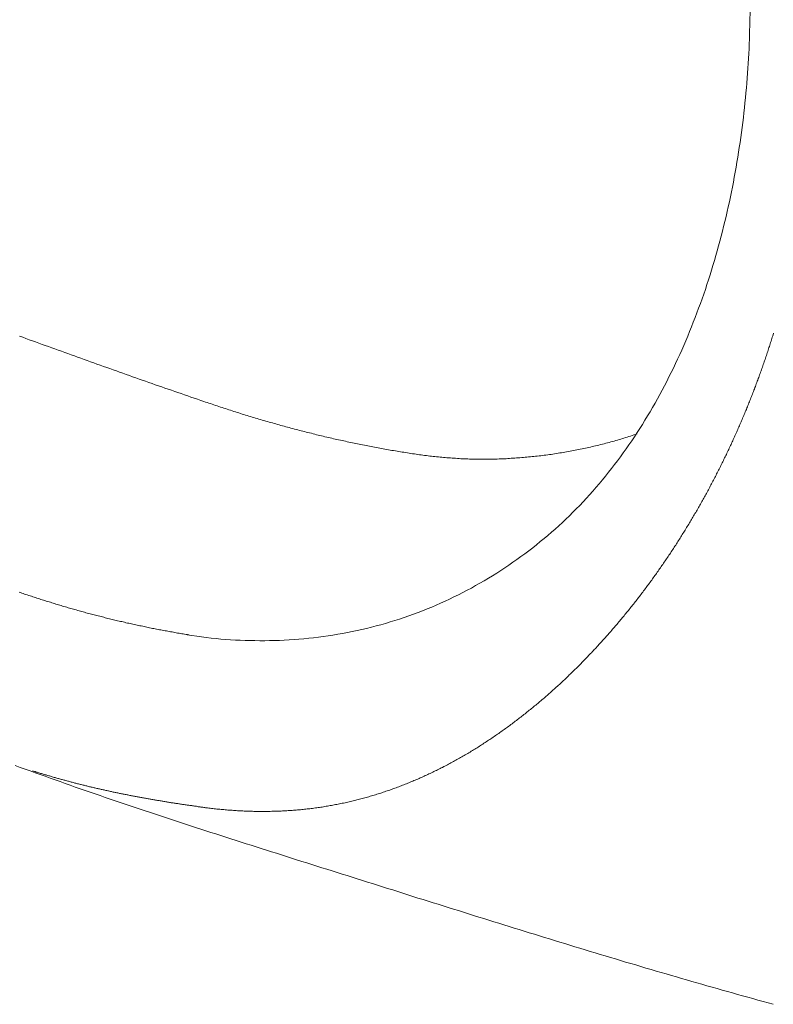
# Model space of a CAD drawing. Header units: millimetres. Extents: x -2274 to 12297, y -16157 to 26321.
# Tile 118 of 256: x -55 to -48, y -3953 to -3945. Entities that reach past the tile are written whole.
import ezdxf

# ---------------------------------------------------------------- set-up
doc = ezdxf.new("R2010")
doc.units = ezdxf.units.MM

msp = doc.modelspace()

# ---------------------------------------------------------------- linework, layer by layer
at = {"color": 253, "linetype": 'ByBlock', "lineweight": 13}
msp.add_lwpolyline([(-48.2492, -3938.0004, -0.00723), (-48.3469, -3944.761)], format="xyb", dxfattribs=at)
at = {"color": 253, "lineweight": 13}
for points in [[(-53.2934, -3950.046, 0), (-53.2513, -3950.053, 0), (-53.209, -3950.059, 0), (-53.1667, -3950.064, 0), (-53.1242, -3950.07, 0), (-53.0817, -3950.074, 0), (-53.0391, -3950.079, 0), (-52.9965, -3950.083, 0), (-52.9537, -3950.086, 0), (-52.911, -3950.089, 0), (-52.8681, -3950.092, 0), (-52.8253, -3950.094, 0), (-52.7823, -3950.095, 0), (-52.7394, -3950.097, 0), (-52.6964, -3950.097, 0), (-52.6534, -3950.098, 0), (-52.6104, -3950.098, 0), (-52.5674, -3950.097, 0), (-52.5244, -3950.096, 0), (-52.4814, -3950.095, 0), (-52.4384, -3950.093, 0), (-52.3954, -3950.09, 0), (-52.3524, -3950.088, 0), (-52.3094, -3950.084, 0), (-52.2665, -3950.081, 0), (-52.2237, -3950.076, 0), (-52.1808, -3950.072, 0), (-52.1381, -3950.067, 0), (-52.0953, -3950.061, 0), (-52.0527, -3950.055, 0), (-52.0101, -3950.048, 0), (-51.9676, -3950.041, 0), (-51.9252, -3950.034, 0), (-51.8828, -3950.026, 0), (-51.8406, -3950.018, 0), (-51.7984, -3950.009, 0), (-51.7564, -3949.999, 0), (-51.7144, -3949.989, 0), (-51.6726, -3949.979, 0), (-51.6309, -3949.968, 0), (-51.5894, -3949.957, 0), (-51.5479, -3949.945, 0), (-51.5067, -3949.933, 0), (-51.4655, -3949.92, 0), (-51.4245, -3949.907, 0), (-51.3837, -3949.893, 0), (-51.343, -3949.879, 0), (-51.3025, -3949.865, 0), (-51.2622, -3949.85, 0), (-51.222, -3949.834, 0), (-51.182, -3949.818, 0), (-51.1422, -3949.802, 0), (-51.1026, -3949.785, 0), (-51.0632, -3949.767, 0), (-51.024, -3949.75, 0), (-50.985, -3949.731, 0), (-50.9461, -3949.713, 0), (-50.9075, -3949.694, 0), (-50.8691, -3949.674, 0), (-50.831, -3949.654, 0), (-50.793, -3949.634, 0), (-50.7553, -3949.613, 0), (-50.7178, -3949.592, 0), (-50.6806, -3949.57, 0), (-50.6436, -3949.548, 0), (-50.6068, -3949.526, 0), (-50.5703, -3949.503, 0), (-50.5341, -3949.48, 0), (-50.4981, -3949.456, 0), (-50.4624, -3949.432, 0), (-50.4269, -3949.408, 0), (-50.3918, -3949.383, 0), (-50.3569, -3949.358, 0), (-50.3222, -3949.332, 0), (-50.2879, -3949.306, 0), (-50.2539, -3949.28, 0), (-50.2202, -3949.253, 0), (-50.1867, -3949.226, 0), (-50.1536, -3949.199, 0), (-50.1208, -3949.171, 0), (-50.0883, -3949.143, 0), (-50.0561, -3949.115, 0), (-50.0243, -3949.086, 0), (-49.9927, -3949.057, 0), (-49.9615, -3949.028, 0), (-49.9307, -3948.998, 0), (-49.9002, -3948.968, 0), (-49.87, -3948.937, 0), (-49.8401, -3948.907, 0), (-49.8106, -3948.876, 0), (-49.7815, -3948.844, 0), (-49.7526, -3948.813, 0), (-49.7241, -3948.781, 0), (-49.6959, -3948.748, 0), (-49.668, -3948.716, 0), (-49.6405, -3948.683, 0), (-49.6133, -3948.65, 0), (-49.5864, -3948.616, 0), (-49.5598, -3948.582, 0), (-49.5336, -3948.548, 0), (-49.5077, -3948.514, 0), (-49.4821, -3948.48, 0), (-49.4568, -3948.445, 0), (-49.4318, -3948.41, 0), (-49.4072, -3948.374, 0), (-49.3828, -3948.339, 0), (-49.3588, -3948.303, 0), (-49.3351, -3948.267, 0), (-49.3117, -3948.23, 0), (-49.2886, -3948.194, 0), (-49.2659, -3948.157, 0), (-49.2434, -3948.12, 0), (-49.2212, -3948.083, 0), (-49.1994, -3948.045, 0), (-49.1778, -3948.008, 0), (-49.1566, -3947.97, 0), (-49.1357, -3947.932, 0), (-49.115, -3947.893, 0), (-49.0947, -3947.855, 0), (-49.0747, -3947.816, 0), (-49.0549, -3947.777, 0), (-49.0355, -3947.738, 0), (-49.0163, -3947.699, 0), (-48.9975, -3947.659, 0), (-48.9789, -3947.619, 0), (-48.9607, -3947.58, 0), (-48.9427, -3947.54, 0), (-48.925, -3947.499, 0), (-48.9076, -3947.459, 0), (-48.8905, -3947.419, 0), (-48.8737, -3947.378, 0), (-48.8572, -3947.337, 0), (-48.8409, -3947.296, 0), (-48.825, -3947.255, 0), (-48.8093, -3947.214, 0), (-48.7939, -3947.172, 0), (-48.7788, -3947.131, 0), (-48.7639, -3947.089, 0), (-48.7494, -3947.048, 0), (-48.7351, -3947.006, 0), (-48.7211, -3946.964, 0), (-48.7073, -3946.922, 0), (-48.6939, -3946.879, 0), (-48.6807, -3946.837, 0), (-48.6678, -3946.795, 0), (-48.6551, -3946.752, 0), (-48.6428, -3946.709, 0), (-48.6307, -3946.667, 0), (-48.6188, -3946.624, 0), (-48.6072, -3946.581, 0), (-48.5959, -3946.538, 0), (-48.5849, -3946.495, 0), (-48.5741, -3946.452, 0), (-48.5636, -3946.409, 0), (-48.5533, -3946.366, 0), (-48.5433, -3946.322, 0), (-48.5335, -3946.279, 0), (-48.5241, -3946.236, 0), (-48.5148, -3946.192, 0), (-48.5058, -3946.149, 0), (-48.4971, -3946.106, 0), (-48.4886, -3946.062, 0), (-48.4804, -3946.018, 0), (-48.4724, -3945.975, 0), (-48.4647, -3945.931, 0), (-48.4572, -3945.888, 0), (-48.45, -3945.844, 0), (-48.443, -3945.8, 0), (-48.4363, -3945.757, 0), (-48.4298, -3945.713, 0), (-48.4235, -3945.67, 0), (-48.4175, -3945.626, 0), (-48.4117, -3945.582, 0), (-48.4062, -3945.539, 0), (-48.4009, -3945.495, 0), (-48.3958, -3945.452, 0), (-48.391, -3945.408, 0), (-48.3864, -3945.365, 0), (-48.382, -3945.321, 0), (-48.3779, -3945.278, 0), (-48.374, -3945.234, 0), (-48.3703, -3945.191, 0), (-48.3669, -3945.148, 0), (-48.3637, -3945.104, 0), (-48.3607, -3945.061, 0), (-48.3579, -3945.018, 0), (-48.3554, -3944.975, 0), (-48.3531, -3944.932, 0), (-48.351, -3944.889, 0), (-48.3491, -3944.846, 0), (-48.3475, -3944.804, 0), (-48.346, -3944.761, 0)], [(-54.7676, -3947.418, 0), (-54.7392, -3947.428, 0), (-54.7109, -3947.438, 0), (-54.6825, -3947.449, 0), (-54.6541, -3947.459, 0), (-54.6257, -3947.469, 0), (-54.5973, -3947.479, 0), (-54.5689, -3947.49, 0), (-54.5405, -3947.5, 0), (-54.5121, -3947.51, 0), (-54.4837, -3947.521, 0), (-54.4553, -3947.531, 0), (-54.4269, -3947.541, 0), (-54.3985, -3947.551, 0), (-54.3701, -3947.562, 0), (-54.3417, -3947.572, 0), (-54.3133, -3947.582, 0), (-54.2849, -3947.592, 0), (-54.2565, -3947.602, 0), (-54.2281, -3947.613, 0), (-54.1996, -3947.623, 0), (-54.1712, -3947.633, 0), (-54.1428, -3947.643, 0), (-54.1144, -3947.653, 0), (-54.0859, -3947.664, 0), (-54.0575, -3947.674, 0), (-54.029, -3947.684, 0), (-54.0006, -3947.694, 0), (-53.9722, -3947.704, 0), (-53.9437, -3947.714, 0), (-53.9153, -3947.724, 0), (-53.8868, -3947.734, 0), (-53.8583, -3947.745, 0), (-53.8299, -3947.755, 0), (-53.8014, -3947.765, 0), (-53.7729, -3947.775, 0), (-53.7445, -3947.785, 0), (-53.716, -3947.795, 0), (-53.6875, -3947.805, 0), (-53.659, -3947.815, 0), (-53.6305, -3947.825, 0), (-53.602, -3947.835, 0), (-53.5735, -3947.845, 0), (-53.545, -3947.855, 0), (-53.5165, -3947.865, 0), (-53.488, -3947.875, 0), (-53.4594, -3947.885, 0), (-53.4309, -3947.894, 0), (-53.4024, -3947.904, 0), (-53.3738, -3947.914, 0), (-53.3453, -3947.924, 0), (-53.3168, -3947.934, 0), (-53.2882, -3947.944, 0), (-53.2596, -3947.954, 0), (-53.2311, -3947.963, 0), (-53.2025, -3947.973, 0), (-53.1739, -3947.983, 0), (-53.1453, -3947.993, 0)], [(-48.1356, -3947.393, 0), (-48.1391, -3947.405, 0), (-48.1427, -3947.416, 0), (-48.1463, -3947.428, 0), (-48.1499, -3947.439, 0), (-48.1535, -3947.451, 0), (-48.1571, -3947.462, 0), (-48.1608, -3947.474, 0), (-48.1644, -3947.485, 0), (-48.1681, -3947.496, 0), (-48.1718, -3947.508, 0), (-48.1755, -3947.519, 0), (-48.1793, -3947.531, 0), (-48.183, -3947.542, 0), (-48.1868, -3947.554, 0), (-48.1906, -3947.565, 0), (-48.1944, -3947.577, 0), (-48.1982, -3947.588, 0), (-48.202, -3947.599, 0), (-48.2059, -3947.611, 0), (-48.2098, -3947.622, 0), (-48.2137, -3947.634, 0), (-48.2176, -3947.645, 0), (-48.2215, -3947.656, 0), (-48.2254, -3947.668, 0), (-48.2294, -3947.679, 0), (-48.2334, -3947.69, 0), (-48.2374, -3947.702, 0), (-48.2414, -3947.713, 0), (-48.2454, -3947.724, 0), (-48.2495, -3947.736, 0), (-48.2535, -3947.747, 0), (-48.2576, -3947.758, 0), (-48.2617, -3947.77, 0), (-48.2659, -3947.781, 0), (-48.27, -3947.792, 0), (-48.2741, -3947.804, 0), (-48.2783, -3947.815, 0), (-48.2825, -3947.826, 0), (-48.2867, -3947.837, 0), (-48.2909, -3947.849, 0), (-48.2952, -3947.86, 0), (-48.2994, -3947.871, 0), (-48.3037, -3947.883, 0), (-48.308, -3947.894, 0), (-48.3123, -3947.905, 0), (-48.3167, -3947.916, 0), (-48.321, -3947.927, 0), (-48.3254, -3947.939, 0), (-48.3298, -3947.95, 0), (-48.3342, -3947.961, 0), (-48.3386, -3947.972, 0), (-48.343, -3947.983, 0), (-48.3475, -3947.995, 0), (-48.3519, -3948.006, 0), (-48.3564, -3948.017, 0), (-48.3609, -3948.028, 0), (-48.3654, -3948.039, 0), (-48.37, -3948.05, 0), (-48.3745, -3948.062, 0), (-48.3791, -3948.073, 0), (-48.3837, -3948.084, 0), (-48.3883, -3948.095, 0), (-48.3929, -3948.106, 0), (-48.3976, -3948.117, 0), (-48.4023, -3948.128, 0), (-48.4069, -3948.139, 0), (-48.4116, -3948.15, 0), (-48.4164, -3948.162, 0), (-48.4211, -3948.173, 0), (-48.4258, -3948.184, 0), (-48.4306, -3948.195, 0), (-48.4354, -3948.206, 0), (-48.4402, -3948.217, 0), (-48.445, -3948.228, 0), (-48.4499, -3948.239, 0), (-48.4547, -3948.25, 0), (-48.4596, -3948.261, 0), (-48.4645, -3948.272, 0), (-48.4694, -3948.283, 0), (-48.4743, -3948.294, 0), (-48.4793, -3948.305, 0), (-48.4842, -3948.316, 0), (-48.4892, -3948.327, 0), (-48.4942, -3948.338, 0), (-48.4992, -3948.349, 0), (-48.5042, -3948.36, 0), (-48.5093, -3948.371, 0), (-48.5144, -3948.381, 0), (-48.5194, -3948.392, 0), (-48.5245, -3948.403, 0), (-48.5297, -3948.414, 0), (-48.5348, -3948.425, 0), (-48.54, -3948.436, 0), (-48.5451, -3948.447, 0), (-48.5503, -3948.458, 0), (-48.5555, -3948.469, 0), (-48.5608, -3948.479, 0), (-48.566, -3948.49, 0), (-48.5713, -3948.501, 0), (-48.5765, -3948.512, 0), (-48.5818, -3948.523, 0), (-48.5871, -3948.533, 0), (-48.5925, -3948.544, 0), (-48.5978, -3948.555, 0), (-48.6032, -3948.566, 0), (-48.6086, -3948.577, 0), (-48.614, -3948.587, 0), (-48.6194, -3948.598, 0), (-48.6248, -3948.609, 0), (-48.6303, -3948.62, 0), (-48.6358, -3948.63, 0), (-48.6412, -3948.641, 0), (-48.6467, -3948.652, 0), (-48.6523, -3948.662, 0), (-48.6578, -3948.673, 0), (-48.6634, -3948.684, 0), (-48.669, -3948.694, 0), (-48.6745, -3948.705, 0), (-48.6802, -3948.716, 0), (-48.6858, -3948.726, 0), (-48.6914, -3948.737, 0), (-48.6971, -3948.748, 0), (-48.7028, -3948.758, 0), (-48.7085, -3948.769, 0), (-48.7142, -3948.779, 0), (-48.7199, -3948.79, 0), (-48.7257, -3948.801, 0), (-48.7315, -3948.811, 0), (-48.7372, -3948.822, 0), (-48.7431, -3948.832, 0), (-48.7489, -3948.843, 0), (-48.7547, -3948.853, 0), (-48.7606, -3948.864, 0), (-48.7664, -3948.874, 0), (-48.7723, -3948.885, 0), (-48.7782, -3948.895, 0), (-48.7842, -3948.906, 0), (-48.7901, -3948.916, 0), (-48.7961, -3948.927, 0), (-48.8021, -3948.937, 0), (-48.8081, -3948.948, 0), (-48.8141, -3948.958, 0), (-48.8201, -3948.969, 0), (-48.8262, -3948.979, 0), (-48.8322, -3948.989, 0), (-48.8383, -3949, 0), (-48.8444, -3949.01, 0), (-48.8505, -3949.02, 0), (-48.8567, -3949.031, 0), (-48.8628, -3949.041, 0), (-48.869, -3949.051, 0), (-48.8752, -3949.062, 0), (-48.8814, -3949.072, 0), (-48.8876, -3949.082, 0), (-48.8939, -3949.093, 0), (-48.9001, -3949.103, 0), (-48.9064, -3949.113, 0), (-48.9127, -3949.124, 0), (-48.919, -3949.134, 0), (-48.9253, -3949.144, 0), (-48.9317, -3949.154, 0), (-48.9381, -3949.164, 0), (-48.9444, -3949.175, 0), (-48.9508, -3949.185, 0), (-48.9573, -3949.195, 0), (-48.9637, -3949.205, 0), (-48.9701, -3949.215, 0), (-48.9766, -3949.225, 0), (-48.9831, -3949.236, 0), (-48.9896, -3949.246, 0), (-48.9961, -3949.256, 0), (-49.0027, -3949.266, 0), (-49.0092, -3949.276, 0), (-49.0158, -3949.286, 0), (-49.0224, -3949.296, 0), (-49.029, -3949.306, 0), (-49.0356, -3949.316, 0), (-49.0423, -3949.326, 0), (-49.0489, -3949.336, 0), (-49.0556, -3949.346, 0), (-49.0623, -3949.356, 0), (-49.069, -3949.366, 0), (-49.0758, -3949.376, 0), (-49.0825, -3949.386, 0), (-49.0893, -3949.396, 0), (-49.0961, -3949.406, 0), (-49.1029, -3949.416, 0), (-49.1097, -3949.426, 0), (-49.1165, -3949.436, 0), (-49.1234, -3949.446, 0), (-49.1303, -3949.456, 0), (-49.1372, -3949.466, 0), (-49.1441, -3949.475, 0), (-49.151, -3949.485, 0), (-49.1579, -3949.495, 0), (-49.1649, -3949.505, 0), (-49.1719, -3949.515, 0), (-49.1789, -3949.525, 0), (-49.1859, -3949.534, 0), (-49.1929, -3949.544, 0), (-49.2, -3949.554, 0), (-49.207, -3949.564, 0), (-49.2141, -3949.573, 0), (-49.2212, -3949.583, 0), (-49.2283, -3949.593, 0), (-49.2355, -3949.602, 0), (-49.2426, -3949.612, 0), (-49.2498, -3949.622, 0), (-49.257, -3949.631, 0), (-49.2642, -3949.641, 0), (-49.2714, -3949.651, 0), (-49.2787, -3949.66, 0), (-49.2859, -3949.67, 0), (-49.2932, -3949.679, 0), (-49.3005, -3949.689, 0), (-49.3078, -3949.699, 0), (-49.3151, -3949.708, 0), (-49.3225, -3949.718, 0), (-49.3298, -3949.727, 0), (-49.3372, -3949.737, 0), (-49.3446, -3949.746, 0), (-49.352, -3949.756, 0), (-49.3595, -3949.765, 0), (-49.3669, -3949.775, 0), (-49.3744, -3949.784, 0), (-49.3819, -3949.794, 0), (-49.3894, -3949.803, 0), (-49.3969, -3949.812, 0), (-49.4044, -3949.822, 0), (-49.412, -3949.831, 0), (-49.4196, -3949.84, 0), (-49.4272, -3949.85, 0), (-49.4348, -3949.859, 0), (-49.4424, -3949.868, 0), (-49.45, -3949.878, 0), (-49.4577, -3949.887, 0), (-49.4654, -3949.896, 0), (-49.4731, -3949.906, 0), (-49.4808, -3949.915, 0), (-49.4885, -3949.924, 0), (-49.4962, -3949.933, 0), (-49.504, -3949.942, 0), (-49.5118, -3949.952, 0), (-49.5196, -3949.961, 0), (-49.5274, -3949.97, 0), (-49.5352, -3949.979, 0), (-49.5431, -3949.988, 0), (-49.551, -3949.997, 0), (-49.5588, -3950.006, 0), (-49.5667, -3950.016, 0), (-49.5747, -3950.025, 0), (-49.5826, -3950.034, 0), (-49.5905, -3950.043, 0), (-49.5985, -3950.052, 0), (-49.6065, -3950.061, 0), (-49.6145, -3950.07, 0), (-49.6225, -3950.079, 0), (-49.6306, -3950.088, 0), (-49.6386, -3950.097, 0), (-49.6467, -3950.106, 0), (-49.6548, -3950.114, 0), (-49.6629, -3950.123, 0), (-49.671, -3950.132, 0), (-49.6791, -3950.141, 0), (-49.6873, -3950.15, 0), (-49.6955, -3950.159, 0), (-49.7037, -3950.168, 0), (-49.7119, -3950.176, 0), (-49.7201, -3950.185, 0), (-49.7284, -3950.194, 0), (-49.7366, -3950.203, 0), (-49.7449, -3950.211, 0), (-49.7532, -3950.22, 0), (-49.7615, -3950.229, 0), (-49.7698, -3950.238, 0), (-49.7782, -3950.246, 0), (-49.7866, -3950.255, 0), (-49.7949, -3950.264, 0), (-49.8033, -3950.272, 0), (-49.8118, -3950.281, 0), (-49.8202, -3950.289, 0), (-49.8287, -3950.298, 0), (-49.8371, -3950.307, 0), (-49.8456, -3950.315, 0), (-49.8541, -3950.324, 0), (-49.8627, -3950.332, 0), (-49.8712, -3950.341, 0), (-49.8798, -3950.349, 0), (-49.8883, -3950.357, 0), (-49.8969, -3950.366, 0), (-49.9055, -3950.374, 0), (-49.9142, -3950.383, 0), (-49.9228, -3950.391, 0), (-49.9315, -3950.399, 0), (-49.9402, -3950.408, 0), (-49.9489, -3950.416, 0), (-49.9576, -3950.424, 0), (-49.9663, -3950.433, 0), (-49.9751, -3950.441, 0), (-49.9838, -3950.449, 0), (-49.9926, -3950.457, 0), (-50.0014, -3950.466, 0), (-50.0103, -3950.474, 0), (-50.0191, -3950.482, 0), (-50.028, -3950.49, 0), (-50.0369, -3950.498, 0), (-50.0458, -3950.506, 0), (-50.0547, -3950.514, 0), (-50.0636, -3950.523, 0), (-50.0725, -3950.531, 0), (-50.0815, -3950.539, 0), (-50.0905, -3950.547, 0), (-50.0995, -3950.555, 0), (-50.1085, -3950.563, 0), (-50.1176, -3950.571, 0), (-50.1266, -3950.579, 0), (-50.1357, -3950.586, 0), (-50.1448, -3950.594, 0), (-50.1539, -3950.602, 0), (-50.163, -3950.61, 0), (-50.1722, -3950.618, 0), (-50.1813, -3950.626, 0), (-50.1905, -3950.634, 0), (-50.1997, -3950.641, 0), (-50.2089, -3950.649, 0), (-50.2182, -3950.657, 0), (-50.2274, -3950.664, 0), (-50.2367, -3950.672, 0), (-50.246, -3950.68, 0), (-50.2553, -3950.687, 0), (-50.2646, -3950.695, 0), (-50.2739, -3950.703, 0), (-50.2833, -3950.71, 0), (-50.2927, -3950.718, 0), (-50.3021, -3950.725, 0), (-50.3115, -3950.733, 0), (-50.3209, -3950.74, 0), (-50.3303, -3950.748, 0), (-50.3398, -3950.755, 0), (-50.3493, -3950.763, 0), (-50.3588, -3950.77, 0), (-50.3683, -3950.777, 0), (-50.3778, -3950.785, 0), (-50.3874, -3950.792, 0), (-50.397, -3950.799, 0), (-50.4066, -3950.807, 0), (-50.4162, -3950.814, 0), (-50.4258, -3950.821, 0), (-50.4354, -3950.828, 0), (-50.4451, -3950.835, 0), (-50.4548, -3950.843, 0), (-50.4645, -3950.85, 0), (-50.4742, -3950.857, 0), (-50.4839, -3950.864, 0), (-50.4937, -3950.871, 0), (-50.5034, -3950.878, 0), (-50.5132, -3950.885, 0), (-50.523, -3950.892, 0), (-50.5328, -3950.899, 0), (-50.5427, -3950.906, 0), (-50.5525, -3950.913, 0), (-50.5624, -3950.92, 0), (-50.5723, -3950.927, 0), (-50.5822, -3950.933, 0), (-50.5921, -3950.94, 0), (-50.6021, -3950.947, 0), (-50.612, -3950.954, 0), (-50.622, -3950.96, 0), (-50.632, -3950.967, 0), (-50.642, -3950.974, 0), (-50.6521, -3950.98, 0), (-50.6621, -3950.987, 0), (-50.6722, -3950.994, 0), (-50.6823, -3951, 0), (-50.6924, -3951.007, 0), (-50.7025, -3951.013, 0), (-50.7127, -3951.02, 0), (-50.7229, -3951.026, 0), (-50.733, -3951.033, 0), (-50.7432, -3951.039, 0), (-50.7535, -3951.045, 0), (-50.7637, -3951.052, 0), (-50.774, -3951.058, 0), (-50.7842, -3951.064, 0), (-50.7945, -3951.071, 0), (-50.8049, -3951.077, 0), (-50.8152, -3951.083, 0), (-50.8255, -3951.089, 0), (-50.8359, -3951.095, 0), (-50.8463, -3951.101, 0), (-50.8567, -3951.107, 0), (-50.8671, -3951.114, 0), (-50.8775, -3951.12, 0), (-50.888, -3951.126, 0), (-50.8985, -3951.132, 0), (-50.909, -3951.137, 0), (-50.9195, -3951.143, 0), (-50.93, -3951.149, 0), (-50.9405, -3951.155, 0), (-50.9511, -3951.161, 0), (-50.9617, -3951.167, 0), (-50.9723, -3951.172, 0), (-50.9829, -3951.178, 0), (-50.9935, -3951.184, 0), (-51.0041, -3951.189, 0), (-51.0148, -3951.195, 0), (-51.0255, -3951.201, 0), (-51.0362, -3951.206, 0), (-51.0469, -3951.212, 0), (-51.0576, -3951.217, 0), (-51.0684, -3951.223, 0), (-51.0791, -3951.228, 0), (-51.0899, -3951.233, 0), (-51.1007, -3951.239, 0), (-51.1115, -3951.244, 0), (-51.1223, -3951.249, 0), (-51.1332, -3951.255, 0), (-51.144, -3951.26, 0), (-51.1549, -3951.265, 0), (-51.1658, -3951.27, 0), (-51.1767, -3951.275, 0), (-51.1876, -3951.28, 0), (-51.1986, -3951.285, 0), (-51.2095, -3951.29, 0), (-51.2205, -3951.295, 0), (-51.2315, -3951.3, 0), (-51.2425, -3951.305, 0), (-51.2535, -3951.31, 0), (-51.2645, -3951.315, 0), (-51.2756, -3951.32, 0), (-51.2866, -3951.324, 0), (-51.2977, -3951.329, 0), (-51.3088, -3951.334, 0), (-51.3199, -3951.338, 0), (-51.331, -3951.343, 0), (-51.3422, -3951.348, 0), (-51.3533, -3951.352, 0), (-51.3645, -3951.357, 0), (-51.3757, -3951.361, 0), (-51.3869, -3951.366, 0), (-51.3981, -3951.37, 0), (-51.4093, -3951.374, 0), (-51.4205, -3951.379, 0), (-51.4318, -3951.383, 0), (-51.4431, -3951.387, 0), (-51.4543, -3951.391, 0), (-51.4656, -3951.395, 0), (-51.4769, -3951.399, 0), (-51.4883, -3951.404, 0), (-51.4996, -3951.408, 0), (-51.511, -3951.412, 0), (-51.5223, -3951.416, 0), (-51.5337, -3951.419, 0), (-51.5451, -3951.423, 0), (-51.5565, -3951.427, 0), (-51.5679, -3951.431, 0), (-51.5794, -3951.435, 0), (-51.5908, -3951.438, 0), (-51.6023, -3951.442, 0), (-51.6138, -3951.446, 0), (-51.6252, -3951.449, 0), (-51.6367, -3951.453, 0), (-51.6483, -3951.456, 0), (-51.6598, -3951.46, 0), (-51.6713, -3951.463, 0), (-51.6829, -3951.467, 0), (-51.6944, -3951.47, 0), (-51.706, -3951.473, 0), (-51.7176, -3951.477, 0), (-51.7292, -3951.48, 0), (-51.7408, -3951.483, 0), (-51.7524, -3951.486, 0), (-51.7641, -3951.489, 0), (-51.7757, -3951.492, 0), (-51.7874, -3951.495, 0), (-51.799, -3951.498, 0), (-51.8107, -3951.501, 0), (-51.8224, -3951.504, 0), (-51.8341, -3951.507, 0), (-51.8458, -3951.51, 0), (-51.8575, -3951.513, 0), (-51.8693, -3951.515, 0), (-51.881, -3951.518, 0), (-51.8928, -3951.521, 0), (-51.9045, -3951.523, 0), (-51.9163, -3951.526, 0), (-51.9281, -3951.528, 0), (-51.9399, -3951.531, 0), (-51.9517, -3951.533, 0), (-51.9635, -3951.536, 0), (-51.9753, -3951.538, 0), (-51.9871, -3951.54, 0), (-51.999, -3951.542, 0), (-52.0108, -3951.545, 0), (-52.0227, -3951.547, 0), (-52.0345, -3951.549, 0), (-52.0464, -3951.551, 0), (-52.0582, -3951.553, 0), (-52.0701, -3951.555, 0), (-52.082, -3951.557, 0), (-52.0939, -3951.559, 0), (-52.1058, -3951.561, 0), (-52.1177, -3951.563, 0), (-52.1296, -3951.564, 0), (-52.1415, -3951.566, 0), (-52.1535, -3951.568, 0), (-52.1654, -3951.569, 0), (-52.1773, -3951.571, 0), (-52.1893, -3951.573, 0), (-52.2012, -3951.574, 0), (-52.2132, -3951.576, 0), (-52.2251, -3951.577, 0), (-52.2371, -3951.578, 0), (-52.2491, -3951.58, 0), (-52.2611, -3951.581, 0), (-52.273, -3951.582, 0), (-52.285, -3951.584, 0), (-52.297, -3951.585, 0), (-52.309, -3951.586, 0), (-52.321, -3951.587, 0), (-52.333, -3951.588, 0), (-52.345, -3951.589, 0), (-52.357, -3951.59, 0), (-52.369, -3951.591, 0), (-52.381, -3951.592, 0), (-52.393, -3951.593, 0), (-52.405, -3951.593, 0), (-52.4171, -3951.594, 0), (-52.4291, -3951.595, 0), (-52.4411, -3951.595, 0), (-52.4531, -3951.596, 0), (-52.4652, -3951.597, 0), (-52.4772, -3951.597, 0), (-52.4892, -3951.598, 0), (-52.5013, -3951.598, 0), (-52.5133, -3951.599, 0), (-52.5253, -3951.599, 0), (-52.5374, -3951.599, 0), (-52.5494, -3951.599, 0), (-52.5615, -3951.6, 0), (-52.5735, -3951.6, 0), (-52.5855, -3951.6, 0), (-52.5976, -3951.6, 0), (-52.6096, -3951.6, 0), (-52.6217, -3951.6, 0), (-52.6337, -3951.6, 0), (-52.6458, -3951.6, 0), (-52.6578, -3951.6, 0), (-52.6699, -3951.6, 0), (-52.6819, -3951.6, 0), (-52.6939, -3951.6, 0), (-52.706, -3951.6, 0), (-52.718, -3951.599, 0), (-52.7301, -3951.599, 0), (-52.7421, -3951.599, 0), (-52.7541, -3951.598, 0), (-52.7662, -3951.598, 0), (-52.7782, -3951.597, 0), (-52.7902, -3951.597, 0), (-52.8023, -3951.596, 0), (-52.8143, -3951.596, 0), (-52.8263, -3951.595, 0), (-52.8384, -3951.594, 0), (-52.8504, -3951.594, 0), (-52.8624, -3951.593, 0), (-52.8744, -3951.592, 0), (-52.8864, -3951.591, 0), (-52.8984, -3951.59, 0), (-52.9105, -3951.589, 0), (-52.9225, -3951.589, 0), (-52.9345, -3951.588, 0), (-52.9465, -3951.587, 0), (-52.9585, -3951.586, 0), (-52.9704, -3951.584, 0), (-52.9824, -3951.583, 0), (-52.9944, -3951.582, 0), (-53.0064, -3951.581, 0), (-53.0184, -3951.58, 0), (-53.0304, -3951.579, 0), (-53.0423, -3951.577, 0), (-53.0543, -3951.576, 0), (-53.0663, -3951.575, 0), (-53.0782, -3951.573, 0), (-53.0902, -3951.572, 0), (-53.1021, -3951.57, 0), (-53.114, -3951.569, 0)], [(-53.1453, -3947.993, 0), (-53.1308, -3947.998, 0), (-53.1162, -3948.003, 0), (-53.1017, -3948.008, 0), (-53.0871, -3948.012, 0), (-53.0725, -3948.017, 0), (-53.0579, -3948.022, 0), (-53.0433, -3948.027, 0), (-53.0287, -3948.032, 0), (-53.0141, -3948.037, 0), (-52.9995, -3948.042, 0), (-52.9849, -3948.047, 0), (-52.9703, -3948.051, 0), (-52.9556, -3948.056, 0), (-52.941, -3948.061, 0), (-52.9263, -3948.066, 0), (-52.9117, -3948.07, 0), (-52.897, -3948.075, 0), (-52.8823, -3948.08, 0), (-52.8677, -3948.084, 0), (-52.853, -3948.089, 0), (-52.8383, -3948.094, 0), (-52.8236, -3948.098, 0), (-52.8089, -3948.103, 0), (-52.7942, -3948.107, 0), (-52.7795, -3948.112, 0), (-52.7647, -3948.117, 0), (-52.75, -3948.121, 0), (-52.7353, -3948.126, 0), (-52.7205, -3948.13, 0), (-52.7058, -3948.134, 0), (-52.691, -3948.139, 0), (-52.6762, -3948.143, 0), (-52.6615, -3948.148, 0), (-52.6467, -3948.152, 0), (-52.6319, -3948.156, 0), (-52.6171, -3948.161, 0), (-52.6023, -3948.165, 0), (-52.5875, -3948.169, 0), (-52.5727, -3948.174, 0), (-52.5579, -3948.178, 0), (-52.543, -3948.182, 0), (-52.5282, -3948.186, 0), (-52.5134, -3948.19, 0), (-52.4985, -3948.195, 0), (-52.4837, -3948.199, 0), (-52.4688, -3948.203, 0), (-52.454, -3948.207, 0), (-52.4391, -3948.211, 0), (-52.4242, -3948.215, 0), (-52.4094, -3948.219, 0), (-52.3945, -3948.223, 0), (-52.3796, -3948.227, 0), (-52.3647, -3948.231, 0), (-52.3498, -3948.235, 0), (-52.3349, -3948.239, 0), (-52.32, -3948.243, 0), (-52.3051, -3948.247, 0), (-52.2901, -3948.251, 0), (-52.2752, -3948.255, 0), (-52.2603, -3948.258, 0), (-52.2453, -3948.262, 0), (-52.2304, -3948.266, 0), (-52.2154, -3948.27, 0), (-52.2005, -3948.273, 0), (-52.1855, -3948.277, 0), (-52.1706, -3948.281, 0), (-52.1556, -3948.285, 0), (-52.1406, -3948.288, 0), (-52.1256, -3948.292, 0), (-52.1106, -3948.295, 0), (-52.0956, -3948.299, 0), (-52.0806, -3948.303, 0), (-52.0656, -3948.306, 0), (-52.0506, -3948.31, 0), (-52.0356, -3948.313, 0), (-52.0206, -3948.317, 0), (-52.0056, -3948.32, 0), (-51.9906, -3948.323, 0), (-51.9755, -3948.327, 0), (-51.9605, -3948.33, 0), (-51.9454, -3948.333, 0), (-51.9304, -3948.337, 0), (-51.9153, -3948.34, 0), (-51.9003, -3948.343, 0), (-51.8852, -3948.347, 0), (-51.8702, -3948.35, 0), (-51.8551, -3948.353, 0), (-51.84, -3948.356, 0), (-51.8249, -3948.359, 0), (-51.8098, -3948.363, 0), (-51.7948, -3948.366, 0), (-51.7797, -3948.369, 0), (-51.7646, -3948.372, 0), (-51.7495, -3948.375, 0), (-51.7344, -3948.378, 0), (-51.7193, -3948.381, 0), (-51.7041, -3948.384, 0), (-51.689, -3948.387, 0), (-51.6739, -3948.39, 0), (-51.6588, -3948.393, 0), (-51.6436, -3948.395, 0), (-51.6285, -3948.398, 0), (-51.6134, -3948.401, 0), (-51.5982, -3948.404, 0), (-51.5831, -3948.407, 0), (-51.5679, -3948.409, 0), (-51.5528, -3948.412, 0), (-51.5376, -3948.415, 0), (-51.5225, -3948.417, 0), (-51.5073, -3948.42, 0), (-51.4921, -3948.423, 0), (-51.477, -3948.425, 0), (-51.4618, -3948.428, 0), (-51.4466, -3948.43, 0), (-51.4314, -3948.433, 0), (-51.4162, -3948.435, 0), (-51.401, -3948.438, 0), (-51.3858, -3948.44, 0), (-51.3706, -3948.443, 0), (-51.3554, -3948.445, 0), (-51.3402, -3948.447, 0), (-51.325, -3948.45, 0), (-51.3098, -3948.452, 0), (-51.2946, -3948.454, 0), (-51.2794, -3948.457, 0), (-51.2642, -3948.459, 0), (-51.2489, -3948.461, 0)], [(-51.2489, -3948.461, 0), (-51.234, -3948.463, 0), (-51.2189, -3948.465, 0), (-51.2039, -3948.467, 0), (-51.1889, -3948.469, 0), (-51.1738, -3948.471, 0), (-51.1588, -3948.473, 0), (-51.1437, -3948.475, 0), (-51.1286, -3948.476, 0), (-51.1135, -3948.478, 0), (-51.0984, -3948.48, 0), (-51.0833, -3948.481, 0), (-51.0682, -3948.483, 0), (-51.0531, -3948.484, 0), (-51.0379, -3948.485, 0), (-51.0227, -3948.487, 0), (-51.0076, -3948.488, 0), (-50.9924, -3948.489, 0), (-50.9772, -3948.49, 0), (-50.962, -3948.491, 0), (-50.9468, -3948.492, 0), (-50.9316, -3948.493, 0), (-50.9164, -3948.494, 0), (-50.9011, -3948.495, 0), (-50.8859, -3948.496, 0), (-50.8707, -3948.496, 0), (-50.8554, -3948.497, 0), (-50.8402, -3948.498, 0), (-50.8249, -3948.498, 0), (-50.8096, -3948.499, 0), (-50.7944, -3948.499, 0), (-50.7791, -3948.499, 0), (-50.7638, -3948.5, 0), (-50.7485, -3948.5, 0), (-50.7332, -3948.5, 0), (-50.7179, -3948.5, 0), (-50.7026, -3948.5, 0), (-50.6873, -3948.5, 0), (-50.672, -3948.5, 0), (-50.6567, -3948.5, 0), (-50.6414, -3948.5, 0), (-50.6261, -3948.5, 0), (-50.6108, -3948.5, 0), (-50.5955, -3948.499, 0), (-50.5802, -3948.499, 0), (-50.5648, -3948.499, 0), (-50.5495, -3948.498, 0), (-50.5342, -3948.498, 0), (-50.5189, -3948.497, 0), (-50.5036, -3948.496, 0), (-50.4883, -3948.496, 0), (-50.473, -3948.495, 0), (-50.4576, -3948.494, 0), (-50.4423, -3948.493, 0), (-50.427, -3948.492, 0), (-50.4117, -3948.491, 0), (-50.3964, -3948.49, 0), (-50.3811, -3948.489, 0), (-50.3658, -3948.488, 0), (-50.3505, -3948.487, 0), (-50.3352, -3948.486, 0), (-50.3199, -3948.484, 0), (-50.3046, -3948.483, 0), (-50.2894, -3948.481, 0), (-50.2741, -3948.48, 0), (-50.2588, -3948.478, 0), (-50.2436, -3948.477, 0), (-50.2283, -3948.475, 0), (-50.2131, -3948.473, 0), (-50.1978, -3948.472, 0), (-50.1826, -3948.47, 0), (-50.1673, -3948.468, 0), (-50.1521, -3948.466, 0), (-50.1369, -3948.464, 0), (-50.1217, -3948.462, 0), (-50.1065, -3948.46, 0), (-50.0913, -3948.458, 0), (-50.0761, -3948.456, 0), (-50.0609, -3948.453, 0), (-50.0458, -3948.451, 0), (-50.0306, -3948.449, 0), (-50.0155, -3948.446, 0), (-50.0004, -3948.444, 0), (-49.9852, -3948.441, 0), (-49.9701, -3948.439, 0), (-49.955, -3948.436, 0), (-49.9399, -3948.433, 0), (-49.9249, -3948.431, 0), (-49.9098, -3948.428, 0), (-49.8948, -3948.425, 0), (-49.8797, -3948.422, 0), (-49.8647, -3948.419, 0), (-49.8497, -3948.416, 0), (-49.8347, -3948.413, 0), (-49.8197, -3948.41, 0), (-49.8047, -3948.407, 0), (-49.7898, -3948.404, 0), (-49.7748, -3948.4, 0), (-49.7599, -3948.397, 0), (-49.745, -3948.394, 0), (-49.7301, -3948.39, 0), (-49.7152, -3948.387, 0), (-49.7004, -3948.383, 0), (-49.6855, -3948.38, 0), (-49.6707, -3948.376, 0), (-49.6559, -3948.372, 0), (-49.6411, -3948.368, 0), (-49.6263, -3948.365, 0), (-49.6116, -3948.361, 0), (-49.5969, -3948.357, 0), (-49.5821, -3948.353, 0), (-49.5674, -3948.349, 0), (-49.5528, -3948.345, 0), (-49.5381, -3948.341, 0), (-49.5235, -3948.337, 0), (-49.5089, -3948.332, 0), (-49.4943, -3948.328, 0), (-49.4797, -3948.324, 0), (-49.4651, -3948.319, 0), (-49.4506, -3948.315, 0), (-49.4361, -3948.31, 0), (-49.4216, -3948.306, 0), (-49.4072, -3948.301, 0), (-49.3927, -3948.297, 0), (-49.3783, -3948.292, 0), (-49.3639, -3948.287, 0), (-49.3495, -3948.282, 0), (-49.3352, -3948.278, 0)], [(-54.7698, -3949.671, 0), (-54.7579, -3949.675, 0), (-54.7461, -3949.679, 0), (-54.7342, -3949.683, 0), (-54.7223, -3949.687, 0), (-54.7105, -3949.691, 0), (-54.6986, -3949.695, 0), (-54.6867, -3949.699, 0), (-54.6748, -3949.703, 0), (-54.663, -3949.707, 0), (-54.6511, -3949.711, 0), (-54.6392, -3949.714, 0), (-54.6273, -3949.718, 0), (-54.6153, -3949.722, 0), (-54.6034, -3949.726, 0), (-54.5915, -3949.73, 0), (-54.5796, -3949.734, 0), (-54.5677, -3949.737, 0), (-54.5557, -3949.741, 0), (-54.5438, -3949.745, 0), (-54.5318, -3949.749, 0), (-54.5199, -3949.753, 0), (-54.5079, -3949.756, 0), (-54.496, -3949.76, 0), (-54.484, -3949.764, 0), (-54.472, -3949.767, 0), (-54.4601, -3949.771, 0), (-54.4481, -3949.775, 0), (-54.4361, -3949.778, 0), (-54.4241, -3949.782, 0), (-54.4121, -3949.786, 0), (-54.4001, -3949.789, 0), (-54.3881, -3949.793, 0), (-54.3761, -3949.796, 0), (-54.3641, -3949.8, 0), (-54.352, -3949.803, 0), (-54.34, -3949.807, 0), (-54.328, -3949.81, 0), (-54.316, -3949.814, 0), (-54.3039, -3949.817, 0), (-54.2919, -3949.821, 0), (-54.2798, -3949.824, 0), (-54.2678, -3949.827, 0), (-54.2557, -3949.831, 0), (-54.2437, -3949.834, 0), (-54.2316, -3949.838, 0), (-54.2195, -3949.841, 0), (-54.2074, -3949.844, 0), (-54.1954, -3949.848, 0), (-54.1833, -3949.851, 0), (-54.1712, -3949.854, 0), (-54.1591, -3949.857, 0), (-54.147, -3949.861, 0), (-54.1349, -3949.864, 0), (-54.1228, -3949.867, 0), (-54.1107, -3949.87, 0), (-54.0985, -3949.873, 0), (-54.0864, -3949.877, 0), (-54.0743, -3949.88, 0), (-54.0622, -3949.883, 0), (-54.05, -3949.886, 0), (-54.0379, -3949.889, 0), (-54.0257, -3949.892, 0), (-54.0136, -3949.895, 0), (-54.0014, -3949.898, 0), (-53.9893, -3949.901, 0), (-53.9771, -3949.904, 0), (-53.965, -3949.907, 0), (-53.9528, -3949.91, 0), (-53.9406, -3949.913, 0), (-53.9285, -3949.916, 0), (-53.9163, -3949.919, 0), (-53.9041, -3949.922, 0), (-53.8919, -3949.925, 0), (-53.8797, -3949.928, 0), (-53.8675, -3949.93, 0), (-53.8553, -3949.933, 0), (-53.8431, -3949.936, 0), (-53.8309, -3949.939, 0), (-53.8187, -3949.942, 0), (-53.8065, -3949.944, 0), (-53.7943, -3949.947, 0), (-53.782, -3949.95, 0), (-53.7698, -3949.953, 0), (-53.7576, -3949.955, 0), (-53.7453, -3949.958, 0), (-53.7331, -3949.961, 0), (-53.7209, -3949.963, 0), (-53.7086, -3949.966, 0), (-53.6964, -3949.968, 0), (-53.6841, -3949.971, 0), (-53.6719, -3949.974, 0), (-53.6596, -3949.976, 0), (-53.6473, -3949.979, 0), (-53.6351, -3949.981, 0), (-53.6228, -3949.984, 0), (-53.6105, -3949.986, 0), (-53.5982, -3949.989, 0), (-53.586, -3949.991, 0), (-53.5737, -3949.994, 0), (-53.5614, -3949.996, 0), (-53.5491, -3949.998, 0), (-53.5368, -3950.001, 0), (-53.5245, -3950.003, 0), (-53.5122, -3950.005, 0), (-53.4999, -3950.008, 0), (-53.4876, -3950.01, 0), (-53.4753, -3950.012, 0), (-53.463, -3950.014, 0), (-53.4507, -3950.017, 0), (-53.4383, -3950.019, 0), (-53.426, -3950.021, 0), (-53.4137, -3950.023, 0), (-53.4014, -3950.026, 0), (-53.389, -3950.028, 0), (-53.3767, -3950.03, 0), (-53.3644, -3950.032, 0), (-53.352, -3950.034, 0), (-53.3397, -3950.036, 0), (-53.3273, -3950.038, 0), (-53.315, -3950.04, 0), (-53.3026, -3950.042, 0), (-53.2903, -3950.044, 0), (-53.2779, -3950.046, 0)], [(-54.8046, -3951.196, 0), (-54.7609, -3951.212, 0), (-54.7172, -3951.228, 0), (-54.6734, -3951.244, 0), (-54.6296, -3951.26, 0), (-54.5858, -3951.276, 0), (-54.542, -3951.291, 0), (-54.4981, -3951.307, 0), (-54.4542, -3951.323, 0), (-54.4103, -3951.338, 0), (-54.3664, -3951.354, 0), (-54.3224, -3951.369, 0), (-54.2785, -3951.385, 0), (-54.2345, -3951.4, 0), (-54.1905, -3951.416, 0), (-54.1464, -3951.431, 0), (-54.1024, -3951.446, 0), (-54.0583, -3951.461, 0), (-54.0142, -3951.476, 0), (-53.9701, -3951.491, 0), (-53.926, -3951.506, 0), (-53.8819, -3951.521, 0), (-53.8377, -3951.536, 0), (-53.7936, -3951.551, 0), (-53.7494, -3951.566, 0), (-53.7052, -3951.581, 0), (-53.661, -3951.596, 0), (-53.6167, -3951.61, 0), (-53.5725, -3951.625, 0), (-53.5282, -3951.64, 0), (-53.484, -3951.654, 0), (-53.4397, -3951.669, 0), (-53.3954, -3951.683, 0), (-53.3511, -3951.698, 0), (-53.3067, -3951.712, 0), (-53.2624, -3951.727, 0), (-53.2181, -3951.741, 0), (-53.1737, -3951.755, 0), (-53.1294, -3951.77, 0), (-53.085, -3951.784, 0), (-53.0406, -3951.798, 0), (-52.9962, -3951.813, 0), (-52.9518, -3951.827, 0), (-52.9074, -3951.841, 0), (-52.863, -3951.855, 0), (-52.8186, -3951.87, 0), (-52.7742, -3951.884, 0), (-52.7298, -3951.898, 0), (-52.6853, -3951.912, 0), (-52.6409, -3951.926, 0), (-52.5964, -3951.94, 0), (-52.552, -3951.954, 0), (-52.5075, -3951.968, 0), (-52.4631, -3951.983, 0), (-52.4186, -3951.997, 0), (-52.3742, -3952.011, 0), (-52.3297, -3952.025, 0), (-52.2852, -3952.039, 0), (-52.2408, -3952.053, 0), (-52.1963, -3952.067, 0), (-52.1518, -3952.081, 0), (-52.1074, -3952.095, 0), (-52.0629, -3952.109, 0), (-52.0184, -3952.123, 0), (-51.974, -3952.137, 0), (-51.9295, -3952.151, 0), (-51.885, -3952.165, 0), (-51.8406, -3952.179, 0), (-51.7961, -3952.193, 0), (-51.7516, -3952.207, 0), (-51.7072, -3952.221, 0), (-51.6627, -3952.235, 0), (-51.6182, -3952.249, 0), (-51.5738, -3952.263, 0), (-51.5293, -3952.277, 0), (-51.4849, -3952.291, 0), (-51.4404, -3952.305, 0), (-51.3959, -3952.319, 0), (-51.3515, -3952.333, 0), (-51.307, -3952.348, 0), (-51.2625, -3952.362, 0), (-51.2181, -3952.376, 0), (-51.1736, -3952.39, 0), (-51.1291, -3952.404, 0), (-51.0847, -3952.417, 0), (-51.0402, -3952.431, 0), (-50.9957, -3952.445, 0), (-50.9512, -3952.459, 0), (-50.9068, -3952.473, 0), (-50.8623, -3952.487, 0), (-50.8178, -3952.501, 0), (-50.7733, -3952.515, 0), (-50.7288, -3952.529, 0), (-50.6843, -3952.543, 0), (-50.6398, -3952.557, 0), (-50.5953, -3952.571, 0), (-50.5508, -3952.584, 0), (-50.5063, -3952.598, 0), (-50.4618, -3952.612, 0), (-50.4173, -3952.626, 0), (-50.3727, -3952.64, 0), (-50.3282, -3952.653, 0), (-50.2837, -3952.667, 0), (-50.2391, -3952.681, 0), (-50.1946, -3952.695, 0), (-50.1501, -3952.708, 0), (-50.1055, -3952.722, 0), (-50.0609, -3952.736, 0), (-50.0164, -3952.749, 0), (-49.9718, -3952.763, 0), (-49.9272, -3952.777, 0), (-49.8827, -3952.79, 0), (-49.8381, -3952.804, 0), (-49.7935, -3952.817, 0), (-49.7489, -3952.831, 0), (-49.7043, -3952.844, 0), (-49.6596, -3952.858, 0), (-49.615, -3952.871, 0), (-49.5704, -3952.885, 0), (-49.5258, -3952.898, 0), (-49.4811, -3952.911, 0), (-49.4365, -3952.925, 0), (-49.3918, -3952.938, 0), (-49.3471, -3952.951, 0), (-49.3024, -3952.964, 0), (-49.2578, -3952.978, 0), (-49.2131, -3952.991, 0), (-49.1684, -3953.004, 0), (-49.1236, -3953.017, 0), (-49.0789, -3953.03, 0), (-49.0342, -3953.043, 0), (-48.9895, -3953.056, 0), (-48.9447, -3953.069, 0), (-48.8999, -3953.082, 0), (-48.8552, -3953.095, 0), (-48.8104, -3953.108, 0), (-48.7656, -3953.121, 0), (-48.7208, -3953.134, 0), (-48.676, -3953.146, 0), (-48.6312, -3953.159, 0), (-48.5863, -3953.172, 0), (-48.5415, -3953.185, 0), (-48.4966, -3953.197, 0), (-48.4518, -3953.21, 0), (-48.4069, -3953.222, 0), (-48.362, -3953.235, 0), (-48.3171, -3953.247, 0), (-48.2722, -3953.26, 0), (-48.2273, -3953.272, 0), (-48.1823, -3953.285, 0), (-48.1374, -3953.297, 0)], [(-53.114, -3951.569, 0), (-53.1222, -3951.568, 0), (-53.1304, -3951.567, 0), (-53.1385, -3951.565, 0), (-53.1467, -3951.564, 0), (-53.1549, -3951.563, 0), (-53.163, -3951.562, 0), (-53.1712, -3951.561, 0), (-53.1794, -3951.56, 0), (-53.1875, -3951.559, 0), (-53.1957, -3951.558, 0), (-53.2039, -3951.556, 0), (-53.212, -3951.555, 0), (-53.2202, -3951.554, 0), (-53.2284, -3951.553, 0), (-53.2365, -3951.552, 0), (-53.2447, -3951.551, 0), (-53.2528, -3951.549, 0), (-53.261, -3951.548, 0), (-53.2692, -3951.547, 0), (-53.2773, -3951.546, 0), (-53.2855, -3951.545, 0), (-53.2936, -3951.544, 0), (-53.3018, -3951.542, 0), (-53.3099, -3951.541, 0), (-53.3181, -3951.54, 0), (-53.3263, -3951.539, 0), (-53.3344, -3951.538, 0), (-53.3426, -3951.536, 0), (-53.3507, -3951.535, 0), (-53.3589, -3951.534, 0), (-53.367, -3951.533, 0), (-53.3752, -3951.531, 0), (-53.3833, -3951.53, 0), (-53.3915, -3951.529, 0), (-53.3996, -3951.528, 0), (-53.4078, -3951.526, 0), (-53.4159, -3951.525, 0), (-53.424, -3951.524, 0), (-53.4322, -3951.523, 0), (-53.4403, -3951.521, 0), (-53.4485, -3951.52, 0), (-53.4566, -3951.519, 0), (-53.4648, -3951.517, 0), (-53.4729, -3951.516, 0), (-53.481, -3951.515, 0), (-53.4892, -3951.513, 0), (-53.4973, -3951.512, 0), (-53.5054, -3951.511, 0), (-53.5136, -3951.509, 0), (-53.5217, -3951.508, 0), (-53.5298, -3951.507, 0), (-53.538, -3951.505, 0), (-53.5461, -3951.504, 0), (-53.5542, -3951.503, 0), (-53.5624, -3951.501, 0), (-53.5705, -3951.5, 0), (-53.5786, -3951.499, 0), (-53.5867, -3951.497, 0), (-53.5949, -3951.496, 0), (-53.603, -3951.494, 0), (-53.6111, -3951.493, 0), (-53.6192, -3951.492, 0), (-53.6274, -3951.49, 0), (-53.6355, -3951.489, 0), (-53.6436, -3951.487, 0), (-53.6517, -3951.486, 0), (-53.6598, -3951.484, 0), (-53.6679, -3951.483, 0), (-53.676, -3951.481, 0), (-53.6842, -3951.48, 0), (-53.6923, -3951.478, 0), (-53.7004, -3951.477, 0), (-53.7085, -3951.475, 0), (-53.7166, -3951.474, 0), (-53.7247, -3951.472, 0), (-53.7328, -3951.471, 0), (-53.7409, -3951.469, 0), (-53.749, -3951.468, 0), (-53.7571, -3951.466, 0), (-53.7652, -3951.465, 0), (-53.7733, -3951.463, 0), (-53.7814, -3951.462, 0), (-53.7895, -3951.46, 0), (-53.7976, -3951.459, 0), (-53.8057, -3951.457, 0), (-53.8138, -3951.455, 0), (-53.8219, -3951.454, 0), (-53.8299, -3951.452, 0), (-53.838, -3951.451, 0), (-53.8461, -3951.449, 0), (-53.8542, -3951.447, 0), (-53.8623, -3951.446, 0), (-53.8704, -3951.444, 0), (-53.8784, -3951.442, 0), (-53.8865, -3951.441, 0), (-53.8946, -3951.439, 0), (-53.9027, -3951.437, 0), (-53.9107, -3951.436, 0), (-53.9188, -3951.434, 0), (-53.9269, -3951.432, 0), (-53.9349, -3951.431, 0), (-53.943, -3951.429, 0), (-53.9511, -3951.427, 0), (-53.9591, -3951.425, 0), (-53.9672, -3951.424, 0), (-53.9752, -3951.422, 0), (-53.9833, -3951.42, 0), (-53.9913, -3951.418, 0), (-53.9994, -3951.417, 0), (-54.0074, -3951.415, 0), (-54.0155, -3951.413, 0), (-54.0235, -3951.411, 0), (-54.0316, -3951.41, 0), (-54.0396, -3951.408, 0), (-54.0477, -3951.406, 0), (-54.0557, -3951.404, 0), (-54.0638, -3951.402, 0), (-54.0718, -3951.4, 0), (-54.0798, -3951.399, 0), (-54.0879, -3951.397, 0), (-54.0959, -3951.395, 0), (-54.1039, -3951.393, 0), (-54.1119, -3951.391, 0), (-54.12, -3951.389, 0), (-54.128, -3951.387, 0), (-54.136, -3951.385, 0), (-54.144, -3951.383, 0), (-54.152, -3951.382, 0), (-54.1601, -3951.38, 0), (-54.1681, -3951.378, 0), (-54.1761, -3951.376, 0), (-54.1841, -3951.374, 0), (-54.1921, -3951.372, 0), (-54.2001, -3951.37, 0), (-54.2081, -3951.368, 0), (-54.2161, -3951.366, 0), (-54.2241, -3951.364, 0), (-54.2321, -3951.362, 0), (-54.2401, -3951.36, 0), (-54.2481, -3951.358, 0), (-54.2561, -3951.356, 0), (-54.2641, -3951.354, 0), (-54.272, -3951.352, 0), (-54.28, -3951.35, 0), (-54.288, -3951.347, 0), (-54.296, -3951.345, 0), (-54.304, -3951.343, 0), (-54.3119, -3951.341, 0), (-54.3199, -3951.339, 0), (-54.3279, -3951.337, 0), (-54.3358, -3951.335, 0), (-54.3438, -3951.333, 0), (-54.3518, -3951.331, 0), (-54.3597, -3951.328, 0), (-54.3677, -3951.326, 0), (-54.3756, -3951.324, 0), (-54.3836, -3951.322, 0), (-54.3915, -3951.32, 0), (-54.3995, -3951.318, 0), (-54.4074, -3951.315, 0), (-54.4154, -3951.313, 0), (-54.4233, -3951.311, 0), (-54.4313, -3951.309, 0), (-54.4392, -3951.306, 0), (-54.4471, -3951.304, 0), (-54.4551, -3951.302, 0), (-54.463, -3951.3, 0), (-54.4709, -3951.297, 0), (-54.4788, -3951.295, 0), (-54.4868, -3951.293, 0), (-54.4947, -3951.291, 0), (-54.5026, -3951.288, 0), (-54.5105, -3951.286, 0), (-54.5184, -3951.284, 0), (-54.5263, -3951.281, 0), (-54.5342, -3951.279, 0), (-54.5421, -3951.277, 0), (-54.55, -3951.274, 0), (-54.5579, -3951.272, 0), (-54.5658, -3951.269, 0), (-54.5737, -3951.267, 0), (-54.5816, -3951.265, 0), (-54.5895, -3951.262, 0), (-54.5974, -3951.26, 0), (-54.6052, -3951.257, 0), (-54.6131, -3951.255, 0), (-54.621, -3951.253, 0), (-54.6289, -3951.25, 0), (-54.6367, -3951.248, 0), (-54.6446, -3951.245, 0), (-54.6525, -3951.243, 0)]]:
    msp.add_polyline3d(points, dxfattribs=at)

doc.saveas('drawing.dxf')
